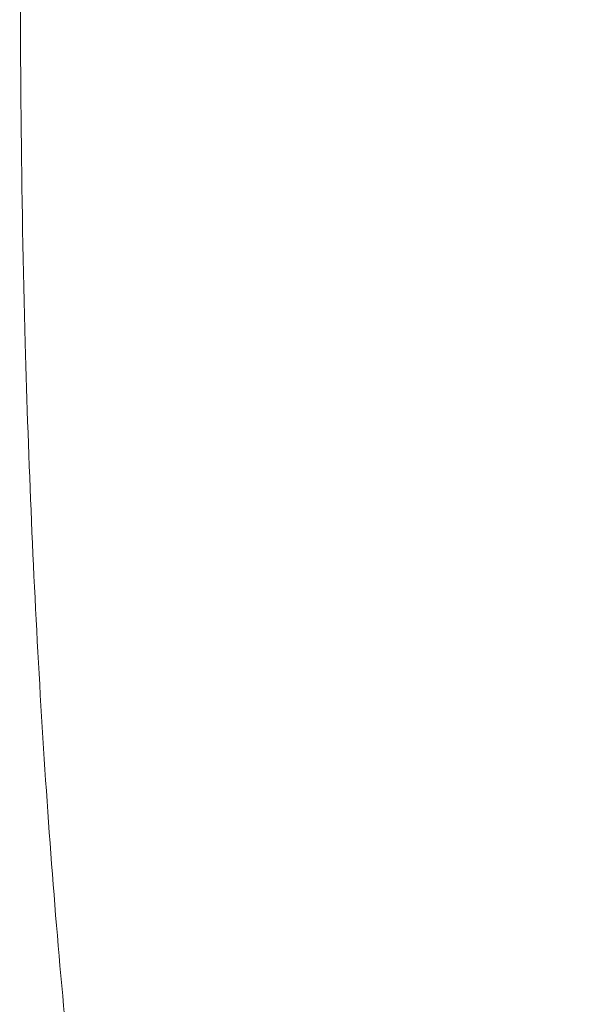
# Model space of a CAD drawing. Header units: inches. Extents: x -757 to 108, y -33 to 183.
# Tile 142 of 156: x -460.712 to -460.607, y 161.49 to 161.675. Entities that reach past the tile are written whole.
import ezdxf

# ---------------------------------------------------------------- set-up
doc = ezdxf.new("R2010")
doc.units = ezdxf.units.IN
doc.header["$MEASUREMENT"] = 0
doc.layers.add('M-EQPM', color=90, linetype='Continuous', lineweight=9)

# ---------------------------------------------------------------- blocks, each defined once
blk = doc.blocks.new('Roof Vent - Roof Vent-V12-Rear')
at = {"layer": 'M-EQPM'}
for points, knots in [([(-460.63147, 161.28902), (-460.64347, 161.28951), (-460.65903, 161.30094), (-460.67664, 161.34024), (-460.68771, 161.37942), (-460.69657, 161.42844), (-460.70341, 161.48468), (-460.70811, 161.54738), (-460.71121, 161.61942), (-460.71182, 161.68573), (-460.71099, 161.74298), (-460.70914, 161.79819), (-460.70494, 161.86665), (-460.69677, 161.93761), (-460.68547, 161.99723), (-460.66532, 162.05768), (-460.64646, 162.07582), (-460.63147, 162.07642)], [0, 0, 0, 0, 0.111111, 0.166667, 0.222222, 0.277778, 0.333333, 0.388889, 0.444444, 0.513889, 0.548611, 0.583333, 0.652778, 0.722222, 0.791667, 0.861111, 1, 1, 1, 1]), ([(-460.63147, 162.07642), (-460.62548, 162.07618), (-460.61338, 162.07192), (-460.59539, 162.05473), (-460.57696, 162.02512), (-460.55952, 161.98587), (-460.54396, 161.9369), (-460.53074, 161.88071), (-460.52092, 161.81797), (-460.51407, 161.74589), (-460.51269, 161.67961), (-460.51458, 161.62238), (-460.51867, 161.5672), (-460.52771, 161.49883), (-460.54377, 161.42778), (-460.56351, 161.36808), (-460.59383, 161.30777), (-460.61648, 161.28963), (-460.63147, 161.28902)], [0, 0, 0, 0, 0.055556, 0.111111, 0.166667, 0.222222, 0.277778, 0.333333, 0.388889, 0.444444, 0.513889, 0.548611, 0.583333, 0.652778, 0.722222, 0.791667, 0.861111, 1, 1, 1, 1])]:
    blk.add_open_spline(points, degree=3, knots=knots, dxfattribs=at)

msp = doc.modelspace()

# ---------------------------------------------------------------- block references
at = {"layer": 'M-EQPM'}
msp.add_blockref('Roof Vent - Roof Vent-V12-Rear', (0, 0), dxfattribs=at)

doc.saveas('drawing.dxf')
